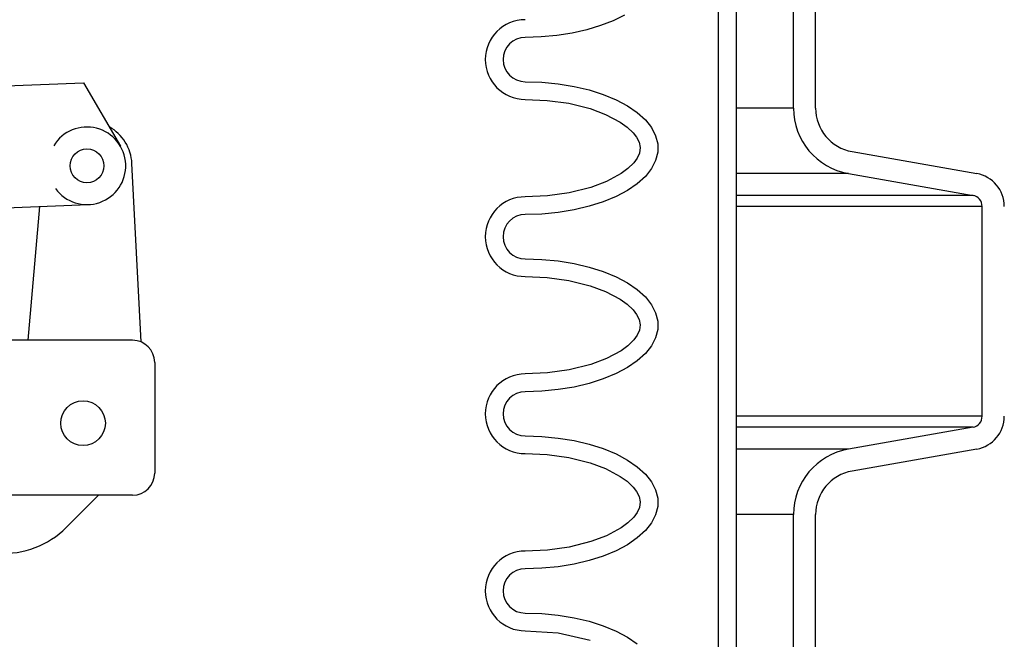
# Model space of a CAD drawing. Extents: x 990 to 4202, y -422 to 622.
# Tile 244 of 256: x 1499.99 to 1505.55, y 496.12 to 499.62. Entities that reach past the tile are written whole.
import ezdxf

# ---------------------------------------------------------------- set-up
doc = ezdxf.new("R2010")
doc.units = 0
doc.header["$MEASUREMENT"] = 0
doc.layers.add('FILL-CAP', color=1, linetype='CONTINUOUS')
doc.layers.add('SPILL-BUCKET', color=1, linetype='CONTINUOUS')

msp = doc.modelspace()

# ---------------------------------------------------------------- linework, layer by layer
at = {"layer": 'FILL-CAP', "linetype": 'Continuous'}
for p, q in [((1497.9518, 499.16595), (1500.35103, 499.26443)), ((1500.35103, 499.26443), (1500.55937, 498.90601)), ((1500.67517, 497.80259), (1500.62417, 498.80947)), ((1499.3666, 498.53594), (1500.37922, 498.57751)), ((1500.0375, 497.81206), (1500.10338, 498.56619)), ((1500.62745, 497.81206), (1499.44604, 497.81206)), ((1500.75245, 497.68706), (1500.75245, 497.06206)), ((1500.62745, 496.93706), (1497.25245, 496.93706)), ((1500.43528, 496.93706), (1500.25242, 496.75494))]:
    msp.add_line(p, q, dxfattribs=at)
at = {"layer": 'FILL-CAP', "color": 7, "linetype": 'Continuous'}
for centre, radius in [((1500.37025, 498.79607), 0.0955), ((1500.34795, 497.34406), 0.126)]:
    msp.add_circle(centre, radius, dxfattribs=at)
at = {"layer": 'FILL-CAP', "linetype": 'Continuous'}
for centre, radius, start, end in [((1500.37018, 498.79607), 0.2188, 215.90987, 148.79252), ((1500.37449, 498.79682), 0.25, 2.89989, 60.98025), ((1500.62745, 497.68706), 0.125, 0, 90), ((1500.62745, 497.06206), 0.125, 270, 0), ((1499.89958, 497.10921), 0.5, 218.66015, 314.88416)]:
    msp.add_arc(centre, radius, start, end, dxfattribs=at)
at = {"layer": 'SPILL-BUCKET', "color": 1, "linetype": 'Continuous'}
for p, q in [((1503.93288, 502.4563), (1503.93288, 488.25874)), ((1504.03281, 502.4563), (1504.03281, 488.25874)), ((1504.35697, 499.12188), (1504.35697, 499.97457)), ((1504.48188, 499.12188), (1504.48188, 499.97457)), ((1503.40398, 499.64666), (1503.33998, 499.61466)), ((1503.19128, 499.56334), (1503.10875, 499.54477)), ((1503.26873, 499.58675), (1503.19128, 499.56334)), ((1503.33998, 499.61466), (1503.26873, 499.58675)), ((1502.93332, 499.52315), (1502.84298, 499.52042)), ((1503.02234, 499.53131), (1502.93332, 499.52315)), ((1503.10875, 499.54477), (1503.02234, 499.53131)), ((1502.84298, 499.27059), (1502.93691, 499.26763)), ((1502.93691, 499.26763), (1503.02937, 499.25881)), ((1503.02937, 499.25881), (1503.11888, 499.24427)), ((1503.11888, 499.24427), (1503.20404, 499.22423)), ((1503.20404, 499.22423), (1503.28351, 499.19902)), ((1503.28351, 499.19902), (1503.35604, 499.16902)), ((1502.84298, 499.17066), (1502.9671, 499.16537)), ((1502.9671, 499.16537), (1503.08919, 499.14854)), ((1503.08919, 499.14854), (1503.20898, 499.11869)), ((1503.20898, 499.11869), (1503.29687, 499.08624)), ((1503.35604, 499.16902), (1503.42047, 499.13471)), ((1503.42047, 499.13471), (1503.47579, 499.09664)), ((1503.29687, 499.08624), (1503.3798, 499.04233)), ((1503.47579, 499.09664), (1503.52113, 499.0554)), ((1503.3798, 499.04233), (1503.41812, 499.01485)), ((1503.41812, 499.01485), (1503.45239, 498.98253)), ((1503.52113, 499.0554), (1503.55578, 499.01165)), ((1503.55578, 499.01165), (1503.57919, 498.96606)), ((1503.45239, 498.98253), (1503.47187, 498.9574)), ((1503.47187, 498.9574), (1503.4863, 498.92917)), ((1503.57919, 498.96606), (1503.59098, 498.91937)), ((1503.4863, 498.92917), (1503.49249, 498.89863)), ((1503.49249, 498.89863), (1503.48805, 498.86787)), ((1503.59098, 498.91937), (1503.59098, 498.87232)), ((1503.48805, 498.86787), (1503.47482, 498.83907)), ((1503.59098, 498.87232), (1503.57919, 498.82562)), ((1504.68833, 498.87585), (1505.39194, 498.75178)), ((1503.45592, 498.81317), (1503.42216, 498.78011)), ((1503.47482, 498.83907), (1503.45592, 498.81317)), ((1503.57919, 498.82562), (1503.55578, 498.78004)), ((1503.38411, 498.75214), (1503.30138, 498.70737)), ((1503.42216, 498.78011), (1503.38411, 498.75214)), ((1503.52113, 498.73629), (1503.47579, 498.69505)), ((1503.55578, 498.78004), (1503.52113, 498.73629)), ((1504.66664, 498.75283), (1505.37025, 498.62876)), ((1503.21341, 498.67439), (1503.09215, 498.64374)), ((1503.30138, 498.70737), (1503.21341, 498.67439)), ((1503.47579, 498.69505), (1503.42047, 498.65697)), ((1502.96834, 498.62646), (1502.84298, 498.62103)), ((1503.09215, 498.64374), (1502.96834, 498.62646)), ((1503.35604, 498.62267), (1503.28351, 498.59267)), ((1503.42047, 498.65697), (1503.35604, 498.62267)), ((1503.20404, 498.56745), (1503.11888, 498.54742)), ((1503.28351, 498.59267), (1503.20404, 498.56745)), ((1505.42186, 497.38273), (1505.42186, 498.56726)), ((1502.93691, 498.52406), (1502.84298, 498.5211)), ((1503.02937, 498.53287), (1502.93691, 498.52406)), ((1503.11888, 498.54742), (1503.02937, 498.53287)), ((1502.84298, 498.27127), (1502.93691, 498.26832)), ((1502.93691, 498.26832), (1503.02937, 498.2595)), ((1503.02937, 498.2595), (1503.11888, 498.24496)), ((1503.11888, 498.24496), (1503.20404, 498.22492)), ((1503.20404, 498.22492), (1503.28351, 498.1997)), ((1503.28351, 498.1997), (1503.35604, 498.1697)), ((1502.84298, 498.17134), (1502.9671, 498.16605)), ((1502.9671, 498.16605), (1503.08919, 498.14922)), ((1503.08919, 498.14922), (1503.20898, 498.11937)), ((1503.20898, 498.11937), (1503.29687, 498.08693)), ((1503.35604, 498.1697), (1503.42047, 498.1354)), ((1503.42047, 498.1354), (1503.47579, 498.09732)), ((1503.29687, 498.08693), (1503.3798, 498.04301)), ((1503.47579, 498.09732), (1503.52113, 498.05609)), ((1503.3798, 498.04301), (1503.41812, 498.01554)), ((1503.41812, 498.01554), (1503.45239, 497.98321)), ((1503.52113, 498.05609), (1503.55578, 498.01233)), ((1503.55578, 498.01233), (1503.57919, 497.96675)), ((1503.45239, 497.98321), (1503.47187, 497.95808)), ((1503.47187, 497.95808), (1503.4863, 497.92986)), ((1503.57919, 497.96675), (1503.59098, 497.92006)), ((1503.4863, 497.92986), (1503.49249, 497.89932)), ((1503.49249, 497.89932), (1503.48805, 497.86855)), ((1503.59098, 497.92006), (1503.59098, 497.873)), ((1503.47482, 497.83975), (1503.45592, 497.81386)), ((1503.48805, 497.86855), (1503.47482, 497.83975)), ((1503.59098, 497.873), (1503.57919, 497.82631)), ((1503.45592, 497.81386), (1503.42216, 497.78079)), ((1503.57919, 497.82631), (1503.55578, 497.78073)), ((1503.38411, 497.75283), (1503.30138, 497.70806)), ((1503.42216, 497.78079), (1503.38411, 497.75283)), ((1503.52113, 497.73697), (1503.47579, 497.69573)), ((1503.55578, 497.78073), (1503.52113, 497.73697)), ((1503.21341, 497.67507), (1503.09215, 497.64443)), ((1503.30138, 497.70806), (1503.21341, 497.67507)), ((1503.47579, 497.69573), (1503.42047, 497.65766)), ((1502.96834, 497.62714), (1502.84298, 497.62172)), ((1503.09215, 497.64443), (1502.96834, 497.62714)), ((1503.35604, 497.62335), (1503.28351, 497.59335)), ((1503.42047, 497.65766), (1503.35604, 497.62335)), ((1503.20404, 497.56814), (1503.11888, 497.5481)), ((1503.28351, 497.59335), (1503.20404, 497.56814)), ((1502.93691, 497.52474), (1502.84298, 497.52178)), ((1503.02937, 497.53356), (1502.93691, 497.52474)), ((1503.11888, 497.5481), (1503.02937, 497.53356)), ((1505.37025, 497.32122), (1504.66664, 497.19715)), ((1502.84298, 497.27195), (1502.93691, 497.269)), ((1502.93691, 497.269), (1503.02937, 497.26018)), ((1503.02937, 497.26018), (1503.11888, 497.24564)), ((1503.11888, 497.24564), (1503.20404, 497.2256)), ((1503.20404, 497.2256), (1503.28351, 497.20038)), ((1503.28351, 497.20038), (1503.35604, 497.17039)), ((1505.39194, 497.1982), (1504.68833, 497.07414)), ((1502.84298, 497.17202), (1502.9671, 497.16674)), ((1502.9671, 497.16674), (1503.08919, 497.1499)), ((1503.08919, 497.1499), (1503.20898, 497.12005)), ((1503.20898, 497.12005), (1503.29687, 497.08761)), ((1503.35604, 497.17039), (1503.42047, 497.13608)), ((1503.42047, 497.13608), (1503.47579, 497.09801)), ((1503.29687, 497.08761), (1503.3798, 497.0437)), ((1503.47579, 497.09801), (1503.52113, 497.05677)), ((1503.3798, 497.0437), (1503.41812, 497.01622)), ((1503.41812, 497.01622), (1503.45239, 496.98389)), ((1503.52113, 497.05677), (1503.55578, 497.01301)), ((1503.55578, 497.01301), (1503.57919, 496.96743)), ((1503.45239, 496.98389), (1503.47187, 496.95876)), ((1503.47187, 496.95876), (1503.4863, 496.93054)), ((1503.57919, 496.96743), (1503.59098, 496.92074)), ((1503.4863, 496.93054), (1503.49249, 496.9)), ((1503.49249, 496.9), (1503.48805, 496.86923)), ((1503.59098, 496.92074), (1503.59098, 496.87368)), ((1503.47482, 496.84043), (1503.45592, 496.81454)), ((1503.48805, 496.86923), (1503.47482, 496.84043)), ((1503.59098, 496.87368), (1503.57919, 496.82699)), ((1503.45592, 496.81454), (1503.42216, 496.78147)), ((1503.57919, 496.82699), (1503.55578, 496.78141)), ((1504.35697, 495.12461), (1504.35697, 496.8281)), ((1504.48188, 495.12461), (1504.48188, 496.8281)), ((1503.38411, 496.75351), (1503.30138, 496.70874)), ((1503.42216, 496.78147), (1503.38411, 496.75351)), ((1503.52113, 496.73765), (1503.47579, 496.69641)), ((1503.55578, 496.78141), (1503.52113, 496.73765)), ((1503.21341, 496.67576), (1503.09215, 496.64511)), ((1503.30138, 496.70874), (1503.21341, 496.67576)), ((1503.47579, 496.69641), (1503.42047, 496.65834)), ((1502.96834, 496.62782), (1502.84298, 496.6224)), ((1503.09215, 496.64511), (1502.96834, 496.62782)), ((1503.35604, 496.62404), (1503.28351, 496.59404)), ((1503.42047, 496.65834), (1503.35604, 496.62404)), ((1503.20404, 496.56882), (1503.11888, 496.54878)), ((1503.28351, 496.59404), (1503.20404, 496.56882)), ((1502.93691, 496.52542), (1502.84298, 496.52247)), ((1503.02937, 496.53424), (1502.93691, 496.52542)), ((1503.11888, 496.54878), (1503.02937, 496.53424)), ((1502.84298, 496.27264), (1502.93691, 496.26968)), ((1502.93691, 496.26968), (1503.02937, 496.26086)), ((1503.02937, 496.26086), (1503.11888, 496.24632)), ((1503.11888, 496.24632), (1503.20404, 496.22628)), ((1502.84298, 496.17271), (1503.02841, 496.16054)), ((1503.20404, 496.22628), (1503.28351, 496.20107)), ((1503.28351, 496.20107), (1503.35604, 496.17107)), ((1503.02841, 496.16054), (1503.20898, 496.12074)), ((1503.35604, 496.17107), (1503.42047, 496.13676)), ((1503.42047, 496.13676), (1503.47579, 496.09869))]:
    msp.add_line(p, q, dxfattribs=at)
at = {"layer": 'SPILL-BUCKET', "color": 7}
for p, q in [((1504.35697, 499.12188), (1504.03281, 499.12188)), ((1504.66664, 498.75283), (1504.03281, 498.75283)), ((1505.37025, 498.62876), (1504.03281, 498.62876)), ((1505.42186, 498.56726), (1504.03281, 498.56726)), ((1505.42186, 497.38273), (1504.03281, 497.38273)), ((1505.37025, 497.32122), (1504.03281, 497.32122)), ((1504.66664, 497.19715), (1504.03281, 497.19715)), ((1504.35697, 496.8281), (1504.03281, 496.8281))]:
    msp.add_line(p, q, dxfattribs=at)
at = {"layer": 'SPILL-BUCKET', "color": 1, "linetype": 'Continuous'}
for centre, radius, start, end in [((1502.84298, 499.3955), 0.22485, 90, 270), ((1502.84298, 499.3955), 0.12491, 90, 270), ((1504.73171, 499.12188), 0.37474, 180, 260), ((1504.73171, 499.12188), 0.24983, 180, 260), ((1505.35941, 498.56726), 0.18737, 0, 80), ((1502.84298, 498.39619), 0.22485, 90, 270), ((1505.35941, 498.56726), 0.06246, 0, 80), ((1502.84298, 498.39619), 0.12491, 90, 270), ((1502.84298, 497.39687), 0.22485, 90, 270), ((1502.84298, 497.39687), 0.12491, 90, 270), ((1505.35941, 497.38273), 0.06246, 280, 0), ((1505.35941, 497.38273), 0.18737, 280, 0), ((1504.73171, 496.8281), 0.37474, 100, 180), ((1504.73171, 496.8281), 0.24983, 100, 180), ((1502.84298, 496.39755), 0.22485, 90, 270), ((1502.84298, 496.39755), 0.12491, 90, 270)]:
    msp.add_arc(centre, radius, start, end, dxfattribs=at)

doc.saveas('drawing.dxf')
